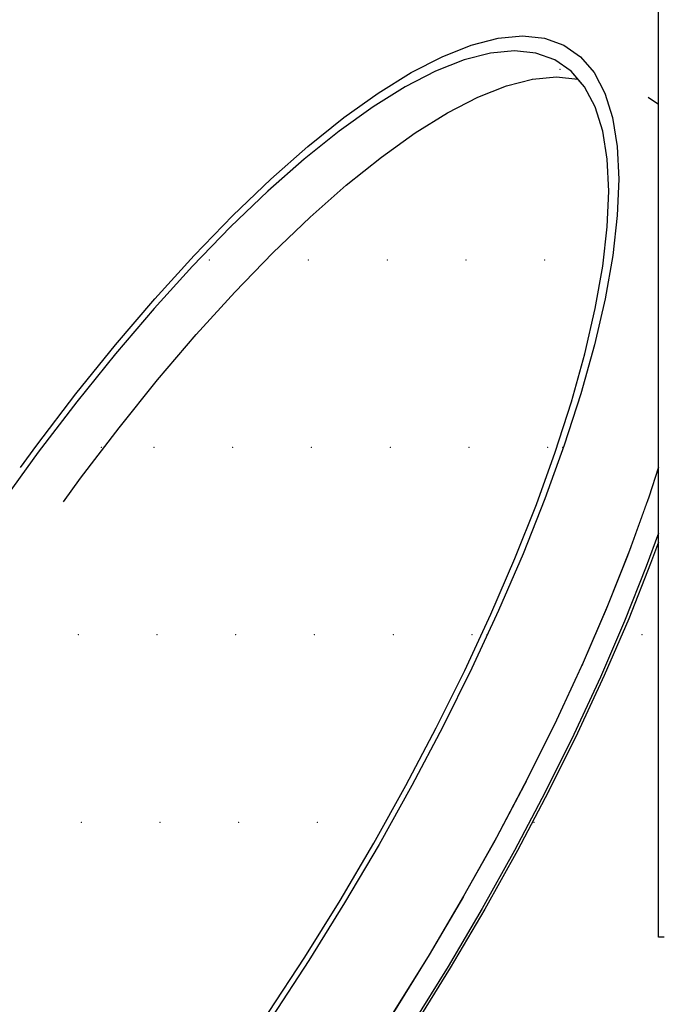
# Model space of a CAD drawing. Header units: millimetres. Extents: x 1798021 to 1815325, y -2500 to 6534.
# Tile 53 of 98: x 1805703 to 1805777, y 4915 to 5029. Entities that reach past the tile are written whole.
import ezdxf

# ---------------------------------------------------------------- set-up
doc = ezdxf.new("R2010")
doc.units = ezdxf.units.MM
doc.header["$MEASUREMENT"] = 0
doc.linetypes.add('Wipeout_Contour', pattern=[1000, 0, -1000])
for name, color, linetype in [('3 - SVĚTLA.3D', 7, 'Continuous'), ('4 - PRVKY ZÁMEČNICKÉ.3D', 7, 'Continuous'), ('Nové_4 - ZDIVO - STĚNY NENOSNÉ.3D', 7, 'Continuous'), ('Nové_Výplně - Povrchové', 7, 'Continuous'), ('Výplně - Povrchové', 7, 'Continuous')]:
    doc.layers.add(name, color=color, linetype=linetype)

# ---------------------------------------------------------------- blocks, each defined once
blk = doc.blocks.new('Řez_16', base_point=(1118812.4, 0))
at = {"color": 254, "linetype": 'Wipeout_Contour', "lineweight": 0, "ltscale": 287125239.6871727}
blk.add_wipeout([(1803569.96, 4604.29), (1803525.66, 4536.08), (1803600.03, 4385.91), (1808975.02, 5237.22), (1808974.93, 5239.5), (1808975.11, 5243.28), (1808975.65, 5246.61), (1808976.55, 5249.45), (1808977.79, 5251.81), (1808979.37, 5253.65), (1808981.29, 5254.98), (1808982.91, 5255.98), (1808983.01, 5256.01), (1808983.32, 5256.23), (1809116.02, 5337.76), (1805901.11, 4943.02), (1805926.98, 4927.12), (1805927.29, 4926.9), (1805927.39, 4926.87), (1805929.02, 4925.87), (1805930.93, 4924.54), (1805932.51, 4922.7), (1805933.76, 4920.34), (1805934.65, 4917.5), (1805935.19, 4914.17), (1805935.37, 4910.4), (1805935.2, 4906.19), (1805934.67, 4901.57), (1805933.78, 4896.58), (1805932.55, 4891.24), (1805930.97, 4885.58), (1805929.06, 4879.65), (1805926.84, 4873.47), (1805924.31, 4867.1), (1805921.48, 4860.55), (1805918.39, 4853.88), (1805915.04, 4847.13), (1805911.46, 4840.33), (1805907.67, 4833.54), (1805903.69, 4826.79), (1805899.55, 4820.12), (1805895.27, 4813.57), (1805890.88, 4807.19), (1805886.4, 4801.02), (1805881.87, 4795.08), (1805877.31, 4789.43), (1805872.75, 4784.09), (1805868.22, 4779.1), (1805863.74, 4774.48), (1805859.35, 4770.27), (1805855.07, 4766.49), (1805850.92, 4763.17), (1805846.94, 4760.32), (1805843.14, 4757.97), (1805839.56, 4756.12), (1805836.2, 4754.8), (1805833.1, 4754), (1805830.27, 4753.73), (1805827.74, 4754), (1805825.5, 4754.8), (1805823.88, 4755.8), (1805823.56, 4756.01), (1805823.47, 4756.05), (1805674.54, 4847.55), (1805672.67, 4848.84), (1805672.1, 4849.05), (1805662.34, 4855.05), (1805660.42, 4856.37), (1805658.84, 4858.22), (1805657.6, 4860.57), (1805656.7, 4863.42), (1805656.16, 4866.74), (1805655.98, 4870.52), (1805656.15, 4874.73), (1805656.69, 4879.35), (1805657.57, 4884.34), (1805658.81, 4889.68), (1805660.38, 4895.33), (1805662.29, 4901.27), (1805664.51, 4907.44), (1805667.05, 4913.82), (1805667.25, 4914.3), (1805621.97, 4908.74), (1805623.24, 4906.19), (1805624.91, 4901.57), (1805626.12, 4896.58), (1805626.89, 4891.24), (1805627.19, 4885.58), (1805627.03, 4879.65), (1805626.41, 4873.47), (1805625.34, 4867.1), (1805623.81, 4860.55), (1805621.85, 4853.88), (1805619.46, 4847.13), (1805616.65, 4840.33), (1805613.45, 4833.54), (1805609.87, 4826.79), (1805605.93, 4820.12), (1805601.67, 4813.57), (1805597.1, 4807.19), (1805592.25, 4801.02), (1805587.16, 4795.08), (1805581.86, 4789.43), (1805576.37, 4784.09), (1805570.74, 4779.1), (1805564.99, 4774.48), (1805559.17, 4770.27), (1805553.3, 4766.49), (1805547.43, 4763.17), (1805541.58, 4760.32), (1805535.81, 4757.97), (1805530.13, 4756.12), (1805524.6, 4754.8), (1805519.23, 4754), (1805514.07, 4753.73), (1805509.14, 4754), (1805504.48, 4754.8), (1805500.12, 4756.12), (1805496.08, 4757.97), (1805492.39, 4760.32), (1805491.06, 4761.32), (1805490.88, 4761.47), (1805490.73, 4761.57), (1805369.32, 4853.07), (1805368.26, 4853.98), (1805367.33, 4854.57), (1805359.37, 4860.57), (1805356.05, 4863.42), (1805353.11, 4866.74), (1805350.59, 4870.52), (1805348.49, 4874.73), (1805348.34, 4875.15), (1805203.57, 4857.37), (1805200.87, 4850.4), (1805197.56, 4843.28), (1805193.79, 4836.4), (1805189.59, 4829.78), (1805184.96, 4823.47), (1805179.95, 4817.52), (1805174.59, 4811.95), (1805168.91, 4806.8), (1805162.94, 4802.1), (1805156.72, 4797.89), (1805150.29, 4794.18), (1805143.69, 4791.01), (1805136.96, 4788.38), (1805130.14, 4786.33), (1805123.27, 4784.85), (1805116.4, 4783.95), (1805109.57, 4783.66), (1805102.81, 4783.95), (1805096.18, 4784.85), (1805089.71, 4786.33), (1805083.44, 4788.38), (1805077.41, 4791.01), (1805076.44, 4791.53), (1805076.24, 4791.64), (1805076.2, 4791.66), (1805002.45, 4831.18)], dxfattribs=at).dxf.layer = 'Výplně - Povrchové'
at = {"color": 254, "linetype": 'Wipeout_Contour', "lineweight": 0, "ltscale": 10843146.4861059}
blk.add_wipeout([(1808975.02, 5237.22), (1803600.03, 4385.91), (1803604.58, 4376.71), (1808976.2, 5227.49), (1808975.64, 5230.68), (1808975.1, 5235.29)], dxfattribs=at).dxf.layer = 'Výplně - Povrchové'
blk = doc.blocks.new('Řez_18', base_point=(1118812.4, 0))
at = {"color": 254, "linetype": 'Wipeout_Contour', "lineweight": 0, "ltscale": 25300871.52538005}
blk.add_wipeout([(1805417.15, 5101.08), (1806042.58, 5101.08), (1806042.58, 5061.08), (1805762.58, 5061.08), (1805762.58, 5053.08), (1805786.86, 5053.08), (1805786.86, 5013.21), (1805887.71, 4951.25), (1809123.44, 5348.54), (1809123.44, 5382.19), (1809147.73, 5382.19), (1809147.73, 5390.19), (1808867.73, 5390.19), (1808867.73, 5402.97)], dxfattribs=at).dxf.layer = 'Výplně - Povrchové'
at = {"color": 254, "linetype": 'Wipeout_Contour', "lineweight": 0, "ltscale": 74033708.25456081}
blk.add_wipeout([(1805732.58, 5061.08), (1805462.58, 5061.08), (1805462.58, 5053.08), (1805515.8, 5053.08), (1805515.8, 4993.12), (1805599.72, 4929.87), (1805610.81, 4921.17), (1805614.81, 4917.74), (1805671.9, 4924.75), (1805672.96, 4927.04), (1805676.2, 4933.57), (1805681.21, 4941.73), (1805681.06, 4940.28), (1805681.95, 4930.92), (1805708.03, 4973.38), (1805702.87, 4971.76), (1805698.12, 4969.25), (1805703.09, 4977.34), (1805704.95, 4979.9), (1805709.48, 4985.83), (1805714.04, 4991.49), (1805718.6, 4996.83), (1805723.13, 5001.82), (1805727.61, 5006.44), (1805732, 5010.65), (1805736.28, 5014.42), (1805740.43, 5017.75), (1805744.41, 5020.59), (1805748.21, 5022.95), (1805751.79, 5024.79), (1805755.15, 5026.12), (1805758.25, 5026.92), (1805761.08, 5027.19), (1805763.62, 5026.92), (1805765.85, 5026.12), (1805775.61, 5020.12), (1805776.78, 5019.31), (1805776.78, 5051.08), (1805712.77, 5051.08), (1805712.77, 5053.08), (1805732.58, 5053.08)], dxfattribs=at).dxf.layer = 'Výplně - Povrchové'
blk = doc.blocks.new('Řez_20', base_point=(1118812.4, 0))
at = {"color": 254, "linetype": 'Wipeout_Contour', "lineweight": 0, "ltscale": 412533108.0059386}
blk.add_wipeout([(1800920.22, 500), (1804497.49, 500), (1804497.49, 2600), (1805397.49, 2600), (1805397.49, 500), (1806676.49, 500), (1806676.49, 502.46), (1806976.49, 502.46), (1806976.49, 500), (1809927.49, 500), (1809927.49, 2600), (1810827.49, 2600), (1810827.49, 500), (1812755.49, 500), (1812755.49, 2087.56), (1811335.88, 5601.22), (1810067.73, 5400.37), (1810067.73, 5390.19), (1810003.47, 5390.19), (1809952.96, 5382.19), (1809956.06, 5382.19), (1809956.06, 5304.84), (1809959.69, 5298.21), (1809962.99, 5291.1), (1809965.82, 5283.8), (1809968.14, 5276.36), (1809969.95, 5268.83), (1809971.23, 5261.25), (1809971.98, 5253.67), (1809972.19, 5246.14), (1809971.86, 5238.7), (1809970.99, 5231.4), (1809969.59, 5224.29), (1809967.67, 5217.4), (1809965.23, 5210.78), (1809962.3, 5204.47), (1809958.89, 5198.52), (1809955.02, 5192.95), (1809950.71, 5187.8), (1809946, 5183.11), (1809940.91, 5178.89), (1809935.48, 5175.19), (1809929.73, 5172.01), (1809923.93, 5168.9), (1809923.73, 5168.82), (1809922.48, 5168.13), (1809834.1, 5120.76), (1809834.07, 5120.75), (1809833.86, 5120.63), (1809832.89, 5120.12), (1809826.87, 5117.49), (1809820.6, 5115.43), (1809814.13, 5113.95), (1809807.49, 5113.06), (1809800.74, 5112.76), (1809793.9, 5113.06), (1809787.03, 5113.95), (1809780.16, 5115.43), (1809773.34, 5117.49), (1809766.61, 5120.12), (1809760.01, 5123.29), (1809753.58, 5127), (1809747.36, 5131.21), (1809741.39, 5135.91), (1809735.71, 5141.06), (1809730.35, 5146.63), (1809725.34, 5152.58), (1809720.72, 5158.89), (1809716.51, 5165.5), (1809712.74, 5172.39), (1809709.43, 5179.51), (1809706.61, 5186.81), (1809704.28, 5194.25), (1809702.48, 5201.78), (1809701.19, 5209.36), (1809700.45, 5216.94), (1809700.24, 5224.47), (1809700.57, 5231.91), (1809701.43, 5239.21), (1809702.83, 5246.32), (1809704.76, 5253.21), (1809707.19, 5259.83), (1809710.13, 5266.13), (1809713.54, 5272.09), (1809717.41, 5277.66), (1809721.71, 5282.81), (1809726.42, 5287.5), (1809731.51, 5291.72), (1809736.95, 5295.42), (1809742.7, 5298.6), (1809743.66, 5299.11), (1809743.7, 5299.13), (1809743.91, 5299.24), (1809774.39, 5315.58), (1809774.39, 5353.91), (1809533.29, 5315.72), (1809533.29, 5305.87), (1809535.67, 5302.83), (1809540.24, 5296.45), (1809544.51, 5289.91), (1809548.44, 5283.24), (1809552.02, 5276.49), (1809555.22, 5269.69), (1809558.03, 5262.9), (1809560.42, 5256.14), (1809562.39, 5249.47), (1809563.91, 5242.93), (1809564.99, 5236.55), (1809565.61, 5230.37), (1809565.77, 5224.44), (1809565.46, 5218.79), (1809564.7, 5213.45), (1809563.48, 5208.45), (1809561.82, 5203.84), (1809559.72, 5199.63), (1809557.19, 5195.85), (1809554.26, 5192.53), (1809550.93, 5189.68), (1809542.97, 5183.68), (1809542.04, 5183.09), (1809540.98, 5182.18), (1809419.57, 5090.68), (1809419.42, 5090.58), (1809419.24, 5090.43), (1809417.92, 5089.43), (1809414.22, 5087.08), (1809410.18, 5085.23), (1809405.82, 5083.91), (1809401.16, 5083.11), (1809396.23, 5082.84), (1809391.07, 5083.11), (1809385.71, 5083.91), (1809380.17, 5085.23), (1809374.5, 5087.08), (1809368.72, 5089.43), (1809362.88, 5092.28), (1809357, 5095.6), (1809351.14, 5099.38), (1809345.31, 5103.59), (1809339.56, 5108.2), (1809333.93, 5113.2), (1809328.44, 5118.54), (1809323.14, 5124.19), (1809318.05, 5130.12), (1809313.2, 5136.3), (1809308.63, 5142.68), (1809304.37, 5149.22), (1809300.44, 5155.89), (1809296.86, 5162.65), (1809293.65, 5169.44), (1809290.85, 5176.24), (1809288.45, 5182.99), (1809286.49, 5189.66), (1809284.96, 5196.2), (1809283.89, 5202.58), (1809283.27, 5208.76), (1809283.11, 5214.69), (1809283.42, 5220.35), (1809284.18, 5225.69), (1809285.4, 5230.68), (1809287.06, 5235.29), (1809289.16, 5239.5), (1809291.69, 5243.28), (1809294.62, 5246.6), (1809297.95, 5249.45), (1809299.27, 5250.45), (1809299.43, 5250.55), (1809299.6, 5250.7), (1809346.65, 5286.16), (1809231.35, 5267.9), (1809233.99, 5262.9), (1809237.34, 5256.14), (1809240.43, 5249.47), (1809243.26, 5242.93), (1809245.79, 5236.55), (1809248.01, 5230.37), (1809249.92, 5224.44), (1809251.5, 5218.79), (1809252.73, 5213.45), (1809253.62, 5208.45), (1809254.15, 5203.84), (1809254.32, 5199.63), (1809254.14, 5195.85), (1809253.6, 5192.53), (1809252.71, 5189.68), (1809251.46, 5187.33), (1809249.88, 5185.48), (1809247.97, 5184.16), (1809238.2, 5178.16), (1809237.63, 5177.95), (1809235.76, 5176.66), (1809086.83, 5085.16), (1809086.74, 5085.12), (1809086.43, 5084.91), (1809084.8, 5083.91), (1809082.57, 5083.11), (1809080.03, 5082.84), (1809077.2, 5083.11), (1809074.1, 5083.91), (1809070.74, 5085.23), (1809067.16, 5087.08), (1809063.36, 5089.43), (1809059.38, 5092.28), (1809055.23, 5095.6), (1809050.95, 5099.38), (1809046.56, 5103.59), (1809042.08, 5108.2), (1809037.55, 5113.2), (1809032.99, 5118.54), (1809028.43, 5124.19), (1809023.9, 5130.12), (1809019.42, 5136.3), (1809015.03, 5142.68), (1809010.75, 5149.22), (1809006.61, 5155.89), (1809002.63, 5162.65), (1808998.84, 5169.44), (1808995.26, 5176.24), (1808991.91, 5182.99), (1808988.82, 5189.66), (1808986, 5196.2), (1808983.46, 5202.58), (1808981.24, 5208.76), (1808979.33, 5214.69), (1808977.76, 5220.35), (1808976.52, 5225.69), (1808976.2, 5227.49), (1803604.58, 4376.71)], dxfattribs=at).dxf.layer = 'Nové_Výplně - Povrchové'
blk = doc.blocks.new('Řez_56', base_point=(1118812.4, 0))
at = {"color": 254, "linetype": 'Wipeout_Contour', "lineweight": 0, "ltscale": 10844884.70980289}
blk.add_wipeout([(1803582.48, 5031.92), (1803573.7, 5017.57), (1803606.61, 4952.52), (1811334.5, 5628.62), (1811372.6, 5699.87), (1811367.29, 5713)], dxfattribs=at).dxf.layer = 'Výplně - Povrchové'
at = {"color": 254, "linetype": 'Wipeout_Contour', "lineweight": 0, "ltscale": 7229912.499028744}
blk.add_wipeout([(1811334.5, 5628.62), (1803606.61, 4952.52), (1803611.38, 4943.1), (1811328.98, 5618.3)], dxfattribs=at).dxf.layer = 'Výplně - Povrchové'
blk = doc.blocks.new('Řez_63', base_point=(1118812.4, 0))
at = {"color": 254, "linetype": 'Wipeout_Contour', "lineweight": 0, "ltscale": 9028897.128170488}
blk.add_wipeout([(1805765.85, 5026.12), (1805767.76, 5024.79), (1805776.78, 5019.25), (1805776.78, 5019.31), (1805775.61, 5020.12)], dxfattribs=at).dxf.layer = 'Výplně - Povrchové'
at = {"color": 254, "linetype": 'Wipeout_Contour', "lineweight": 0, "ltscale": 7223118.415537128}
blk.add_wipeout([(1805776.78, 5019.25), (1805767.76, 5024.79), (1805769.35, 5022.95), (1805776.78, 5018.38)], dxfattribs=at).dxf.layer = 'Výplně - Povrchové'
at = {"color": 254, "linetype": 'Wipeout_Contour', "lineweight": 0, "ltscale": 7223089.224668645}
blk.add_wipeout([(1805764.81, 5024.41), (1805762.63, 5025.19), (1805767.44, 5022.23), (1805766.69, 5023.11)], dxfattribs=at).dxf.layer = 'Výplně - Povrchové'
at = {"color": 254, "linetype": 'Wipeout_Contour', "lineweight": 0, "ltscale": 7223121.231435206}
blk.add_wipeout([(1805776.78, 5018.38), (1805769.35, 5022.95), (1805770.59, 5020.59), (1805776.78, 5016.79)], dxfattribs=at).dxf.layer = 'Výplně - Povrchové'
at = {"color": 254, "linetype": 'Wipeout_Contour', "lineweight": 0, "ltscale": 9028857.133584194}
blk.add_wipeout([(1805760.14, 5025.45), (1805765.02, 5022.45), (1805767.47, 5022.2), (1805767.44, 5022.23), (1805762.63, 5025.19)], dxfattribs=at).dxf.layer = 'Výplně - Povrchové'
at = {"color": 254, "linetype": 'Wipeout_Contour', "lineweight": 0, "ltscale": 7223123.365927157}
blk.add_wipeout([(1805776.78, 5016.79), (1805770.59, 5020.59), (1805771.48, 5017.75), (1805776.78, 5014.49)], dxfattribs=at).dxf.layer = 'Výplně - Povrchové'
at = {"color": 254, "linetype": 'Wipeout_Contour', "lineweight": 0, "ltscale": 7223072.726567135}
blk.add_wipeout([(1805760.14, 5025.45), (1805757.37, 5025.19), (1805762.25, 5022.19), (1805765.02, 5022.45)], dxfattribs=at).dxf.layer = 'Výplně - Povrchové'
at = {"color": 254, "linetype": 'Wipeout_Contour', "lineweight": 0, "ltscale": 7223124.811417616}
blk.add_wipeout([(1805776.78, 5014.49), (1805771.48, 5017.75), (1805772.02, 5014.42), (1805776.78, 5011.5)], dxfattribs=at).dxf.layer = 'Výplně - Povrchové'
at = {"color": 254, "linetype": 'Wipeout_Contour', "lineweight": 0, "ltscale": 7223061.100283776}
blk.add_wipeout([(1805754.33, 5024.41), (1805759.21, 5021.41), (1805762.25, 5022.19), (1805757.37, 5025.19)], dxfattribs=at).dxf.layer = 'Výplně - Povrchové'
at = {"color": 254, "linetype": 'Wipeout_Contour', "lineweight": 0, "ltscale": 7223125.560666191}
blk.add_wipeout([(1805772.02, 5014.42), (1805772.21, 5010.65), (1805776.78, 5007.84), (1805776.78, 5011.5)], dxfattribs=at).dxf.layer = 'Výplně - Povrchové'
at = {"color": 254, "linetype": 'Wipeout_Contour', "lineweight": 0, "ltscale": 7223048.43852183}
blk.add_wipeout([(1805751.04, 5023.11), (1805755.92, 5020.11), (1805759.21, 5021.41), (1805754.33, 5024.41)], dxfattribs=at).dxf.layer = 'Výplně - Povrchové'
at = {"color": 254, "linetype": 'Wipeout_Contour', "lineweight": 0, "ltscale": 7223125.526502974}
blk.add_wipeout([(1805772.03, 5006.44), (1805776.78, 5003.52), (1805776.78, 5007.84), (1805772.21, 5010.65)], dxfattribs=at).dxf.layer = 'Výplně - Povrchové'
at = {"color": 254, "linetype": 'Wipeout_Contour', "lineweight": 0, "ltscale": 7223034.819349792}
blk.add_wipeout([(1805751.04, 5023.11), (1805747.53, 5021.3), (1805752.41, 5018.3), (1805755.92, 5020.11)], dxfattribs=at).dxf.layer = 'Výplně - Povrchové'
at = {"color": 254, "linetype": 'Wipeout_Contour', "lineweight": 0, "ltscale": 7223124.705295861}
blk.add_wipeout([(1805772.03, 5006.44), (1805771.5, 5001.82), (1805776.78, 4998.58), (1805776.78, 5003.52)], dxfattribs=at).dxf.layer = 'Výplně - Povrchové'
at = {"color": 254, "linetype": 'Wipeout_Contour', "lineweight": 0, "ltscale": 7223020.326736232}
blk.add_wipeout([(1805743.81, 5018.99), (1805748.69, 5015.99), (1805752.41, 5018.3), (1805747.53, 5021.3)], dxfattribs=at).dxf.layer = 'Výplně - Povrchové'
at = {"color": 254, "linetype": 'Wipeout_Contour', "lineweight": 0, "ltscale": 7223123.188468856}
blk.add_wipeout([(1805770.61, 4996.83), (1805776.78, 4993.04), (1805776.78, 4998.58), (1805771.5, 5001.82)], dxfattribs=at).dxf.layer = 'Výplně - Povrchové'
at = {"color": 254, "linetype": 'Wipeout_Contour', "lineweight": 0, "ltscale": 7223005.050044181}
blk.add_wipeout([(1805743.81, 5018.99), (1805739.9, 5016.2), (1805744.79, 5013.2), (1805748.69, 5015.99)], dxfattribs=at).dxf.layer = 'Výplně - Povrchové'
at = {"color": 254, "linetype": 'Wipeout_Contour', "lineweight": 0, "ltscale": 7223120.983901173}
blk.add_wipeout([(1805769.38, 4991.49), (1805776.78, 4986.94), (1805776.78, 4993.04), (1805770.61, 4996.83)], dxfattribs=at).dxf.layer = 'Výplně - Povrchové'
at = {"color": 254, "linetype": 'Wipeout_Contour', "lineweight": 0, "ltscale": 7222989.08346119}
blk.add_wipeout([(1805735.84, 5012.95), (1805740.72, 5009.95), (1805744.79, 5013.2), (1805739.9, 5016.2)], dxfattribs=at).dxf.layer = 'Výplně - Povrchové'
at = {"color": 254, "linetype": 'Wipeout_Contour', "lineweight": 0, "ltscale": 7223118.099655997}
blk.add_wipeout([(1805767.8, 4985.83), (1805776.78, 4980.32), (1805776.78, 4986.94), (1805769.38, 4991.49)], dxfattribs=at).dxf.layer = 'Výplně - Povrchové'
at = {"color": 254, "linetype": 'Wipeout_Contour', "lineweight": 0, "ltscale": 7222972.525438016}
blk.add_wipeout([(1805735.84, 5012.95), (1805731.64, 5009.25), (1805736.53, 5006.25), (1805740.72, 5009.95)], dxfattribs=at).dxf.layer = 'Výplně - Povrchové'
at = {"color": 254, "linetype": 'Wipeout_Contour', "lineweight": 0, "ltscale": 9028896.674530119}
blk.add_wipeout([(1805767.8, 4985.83), (1805765.9, 4979.9), (1805775.66, 4973.9), (1805776.78, 4977.37), (1805776.78, 4980.32)], dxfattribs=at).dxf.layer = 'Výplně - Povrchové'
at = {"color": 254, "linetype": 'Wipeout_Contour', "lineweight": 0, "ltscale": 7222955.47807286}
blk.add_wipeout([(1805731.64, 5009.25), (1805727.34, 5005.12), (1805732.22, 5002.12), (1805736.53, 5006.25)], dxfattribs=at).dxf.layer = 'Výplně - Povrchové'
at = {"color": 254, "linetype": 'Wipeout_Contour', "lineweight": 0, "ltscale": 7223106.069117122}
blk.add_wipeout([(1805765.9, 4979.9), (1805763.67, 4973.72), (1805773.44, 4967.72), (1805775.66, 4973.9)], dxfattribs=at).dxf.layer = 'Výplně - Povrchové'
at = {"color": 254, "linetype": 'Wipeout_Contour', "lineweight": 0, "ltscale": 7222938.04647874}
blk.add_wipeout([(1805727.34, 5005.12), (1805722.95, 5000.6), (1805727.83, 4997.6), (1805732.22, 5002.12)], dxfattribs=at).dxf.layer = 'Výplně - Povrchové'
at = {"color": 254, "linetype": 'Wipeout_Contour', "lineweight": 0, "ltscale": 7223131.916401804}
blk.add_wipeout([(1805775.66, 4973.9), (1805775.45, 4973.32), (1805776.78, 4972.5), (1805776.78, 4977.37)], dxfattribs=at).dxf.layer = 'Výplně - Povrchové'
at = {"color": 254, "linetype": 'Wipeout_Contour', "lineweight": 0, "ltscale": 7223096.484642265}
blk.add_wipeout([(1805761.14, 4967.35), (1805770.91, 4961.35), (1805773.44, 4967.72), (1805763.67, 4973.72)], dxfattribs=at).dxf.layer = 'Výplně - Povrchové'
at = {"color": 254, "linetype": 'Wipeout_Contour', "lineweight": 0, "ltscale": 7222920.33813707}
blk.add_wipeout([(1805718.51, 4995.7), (1805723.39, 4992.7), (1805727.83, 4997.6), (1805722.95, 5000.6)], dxfattribs=at).dxf.layer = 'Výplně - Povrchové'
at = {"color": 254, "linetype": 'Wipeout_Contour', "lineweight": 0, "ltscale": 10834691.79901271}
blk.add_wipeout([(1805773.44, 4967.72), (1805773.23, 4967.21), (1805775.38, 4965.89), (1805776.78, 4969.76), (1805776.78, 4972.5), (1805775.45, 4973.32)], dxfattribs=at).dxf.layer = 'Výplně - Povrchové'
at = {"color": 254, "linetype": 'Wipeout_Contour', "lineweight": 0, "ltscale": 7223085.706768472}
blk.add_wipeout([(1805761.14, 4967.35), (1805758.32, 4960.8), (1805768.08, 4954.8), (1805770.91, 4961.35)], dxfattribs=at).dxf.layer = 'Výplně - Povrchové'
at = {"color": 254, "linetype": 'Wipeout_Contour', "lineweight": 0, "ltscale": 7222902.462237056}
blk.add_wipeout([(1805714.04, 4990.47), (1805718.92, 4987.47), (1805723.39, 4992.7), (1805718.51, 4995.7)], dxfattribs=at).dxf.layer = 'Výplně - Povrchové'
at = {"color": 254, "linetype": 'Wipeout_Contour', "lineweight": 0, "ltscale": 7223073.801951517}
blk.add_wipeout([(1805758.32, 4960.8), (1805755.22, 4954.13), (1805764.99, 4948.13), (1805768.08, 4954.8)], dxfattribs=at).dxf.layer = 'Výplně - Povrchové'
at = {"color": 254, "linetype": 'Wipeout_Contour', "lineweight": 0, "ltscale": 7222884.529001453}
blk.add_wipeout([(1805709.57, 4984.93), (1805714.46, 4981.93), (1805718.92, 4987.47), (1805714.04, 4990.47)], dxfattribs=at).dxf.layer = 'Výplně - Povrchové'
at = {"color": 254, "linetype": 'Wipeout_Contour', "lineweight": 0, "ltscale": 7223060.843594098}
blk.add_wipeout([(1805755.22, 4954.13), (1805751.88, 4947.38), (1805761.64, 4941.38), (1805764.99, 4948.13)], dxfattribs=at).dxf.layer = 'Výplně - Povrchové'
at = {"color": 254, "linetype": 'Wipeout_Contour', "lineweight": 0, "ltscale": 7222866.6490066}
blk.add_wipeout([(1805709.57, 4984.93), (1805705.13, 4979.11), (1805710.01, 4976.11), (1805714.46, 4981.93)], dxfattribs=at).dxf.layer = 'Výplně - Povrchové'
at = {"color": 254, "linetype": 'Wipeout_Contour', "lineweight": 0, "ltscale": 7223046.911592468}
blk.add_wipeout([(1805751.88, 4947.38), (1805748.29, 4940.58), (1805758.06, 4934.58), (1805761.64, 4941.38)], dxfattribs=at).dxf.layer = 'Výplně - Povrchové'
at = {"color": 254, "linetype": 'Wipeout_Contour', "lineweight": 0, "ltscale": 9028561.070445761}
blk.add_wipeout([(1805705.13, 4979.11), (1805700.75, 4973.06), (1805702.87, 4971.76), (1805708.03, 4973.38), (1805710.01, 4976.11)], dxfattribs=at).dxf.layer = 'Výplně - Povrchové'
at = {"color": 254, "linetype": 'Wipeout_Contour', "lineweight": 0, "ltscale": 7223032.091843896}
blk.add_wipeout([(1805748.29, 4940.58), (1805744.5, 4933.79), (1805754.27, 4927.79), (1805758.06, 4934.58)], dxfattribs=at).dxf.layer = 'Výplně - Povrchové'
at = {"color": 254, "linetype": 'Wipeout_Contour', "lineweight": 0, "ltscale": 7223016.475717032}
blk.add_wipeout([(1805744.5, 4933.79), (1805740.52, 4927.04), (1805750.29, 4921.04), (1805754.27, 4927.79)], dxfattribs=at).dxf.layer = 'Výplně - Povrchové'
at = {"color": 254, "linetype": 'Wipeout_Contour', "lineweight": 0, "ltscale": 7223000.159488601}
blk.add_wipeout([(1805740.52, 4927.04), (1805736.38, 4920.37), (1805746.15, 4914.37), (1805750.29, 4921.04)], dxfattribs=at).dxf.layer = 'Výplně - Povrchové'
at = {"color": 254, "linetype": 'Wipeout_Contour', "lineweight": 0, "ltscale": 7222983.243749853}
blk.add_wipeout([(1805736.38, 4920.37), (1805732.1, 4913.82), (1805741.87, 4907.82), (1805746.15, 4914.37)], dxfattribs=at).dxf.layer = 'Výplně - Povrchové'
at = {"color": 254, "linetype": 'Wipeout_Contour', "lineweight": 0, "ltscale": 265441359.3265396}
blk.add_wipeout([(1805656.15, 4874.73), (1805655.98, 4870.52), (1805656.16, 4866.74), (1805656.7, 4863.42), (1805657.6, 4860.57), (1805658.84, 4858.22), (1805660.42, 4856.37), (1805662.34, 4855.05), (1805664.57, 4854.25), (1805667.11, 4853.98), (1805669.94, 4854.25), (1805673.04, 4855.05), (1805676.39, 4856.37), (1805679.98, 4858.22), (1805683.77, 4860.57), (1805687.76, 4863.42), (1805691.9, 4866.74), (1805696.18, 4870.52), (1805700.58, 4874.73), (1805705.05, 4879.35), (1805709.59, 4884.34), (1805714.15, 4889.68), (1805718.71, 4895.33), (1805723.24, 4901.27), (1805727.71, 4907.44), (1805732.1, 4913.82), (1805736.38, 4920.37), (1805740.52, 4927.04), (1805744.5, 4933.79), (1805748.29, 4940.58), (1805751.88, 4947.38), (1805755.22, 4954.13), (1805758.32, 4960.8), (1805761.14, 4967.35), (1805763.67, 4973.72), (1805765.9, 4979.9), (1805767.8, 4985.83), (1805769.38, 4991.49), (1805770.61, 4996.83), (1805771.5, 5001.82), (1805772.03, 5006.44), (1805772.21, 5010.65), (1805772.02, 5014.42), (1805771.48, 5017.75), (1805770.59, 5020.59), (1805769.35, 5022.95), (1805767.76, 5024.79), (1805765.85, 5026.12), (1805763.62, 5026.92), (1805761.08, 5027.19), (1805758.25, 5026.92), (1805755.15, 5026.12), (1805751.79, 5024.79), (1805748.21, 5022.95), (1805744.41, 5020.59), (1805740.43, 5017.75), (1805736.28, 5014.42), (1805732, 5010.65), (1805727.61, 5006.44), (1805723.13, 5001.82), (1805718.6, 4996.83), (1805714.04, 4991.49), (1805709.48, 4985.83), (1805704.95, 4979.9), (1805703.09, 4977.34), (1805698.12, 4969.25), (1805700.75, 4973.06), (1805705.13, 4979.11), (1805709.57, 4984.93), (1805714.04, 4990.47), (1805718.51, 4995.7), (1805722.95, 5000.6), (1805727.34, 5005.12), (1805731.64, 5009.25), (1805735.84, 5012.95), (1805739.9, 5016.2), (1805743.81, 5018.99), (1805747.53, 5021.3), (1805751.04, 5023.11), (1805754.33, 5024.41), (1805757.37, 5025.19), (1805760.14, 5025.45), (1805762.63, 5025.19), (1805764.81, 5024.41), (1805766.69, 5023.11), (1805768.24, 5021.3), (1805769.46, 5018.99), (1805770.34, 5016.2), (1805770.87, 5012.95), (1805771.05, 5009.25), (1805770.87, 5005.12), (1805770.35, 5000.6), (1805769.48, 4995.7), (1805768.27, 4990.47), (1805766.73, 4984.93), (1805764.86, 4979.11), (1805762.68, 4973.06), (1805760.2, 4966.81), (1805757.43, 4960.4), (1805754.4, 4953.86), (1805751.12, 4947.24), (1805747.61, 4940.58), (1805743.89, 4933.92), (1805740, 4927.31), (1805735.94, 4920.77), (1805731.74, 4914.36), (1805727.44, 4908.11), (1805723.05, 4902.05), (1805718.61, 4896.24), (1805714.14, 4890.7), (1805709.68, 4885.46), (1805705.23, 4880.57), (1805700.85, 4876.05), (1805696.54, 4871.92), (1805692.35, 4868.22), (1805688.28, 4864.96), (1805684.38, 4862.17), (1805680.66, 4859.87), (1805677.14, 4858.06), (1805673.86, 4856.76), (1805670.82, 4855.97), (1805668.05, 4855.71), (1805665.56, 4855.97), (1805663.37, 4856.76), (1805661.5, 4858.06), (1805659.94, 4859.87), (1805658.73, 4862.17), (1805657.85, 4864.96), (1805657.32, 4868.22), (1805657.14, 4871.92), (1805657.31, 4876.05), (1805657.83, 4880.57), (1805658.7, 4885.46), (1805659.91, 4890.7), (1805661.46, 4896.24), (1805663.32, 4902.05), (1805665.51, 4908.11), (1805667.99, 4914.36), (1805668, 4914.4), (1805667.25, 4914.3), (1805667.05, 4913.82), (1805664.51, 4907.44), (1805662.29, 4901.27), (1805660.38, 4895.33), (1805658.81, 4889.68), (1805657.57, 4884.34), (1805656.69, 4879.35)], dxfattribs=at).dxf.layer = 'Výplně - Povrchové'
at = {"color": 254, "linetype": 'Wipeout_Contour', "lineweight": 0, "ltscale": 131817880.1475855}
blk.add_wipeout([(1805662.02, 4868.92), (1805662.2, 4865.22), (1805662.73, 4861.96), (1805663.61, 4859.17), (1805664.83, 4856.87), (1805665.6, 4855.97), (1805668.05, 4855.71), (1805670.82, 4855.97), (1805673.86, 4856.76), (1805677.14, 4858.06), (1805680.66, 4859.87), (1805684.38, 4862.17), (1805688.28, 4864.96), (1805692.35, 4868.22), (1805696.54, 4871.92), (1805700.85, 4876.05), (1805705.23, 4880.57), (1805709.68, 4885.46), (1805714.14, 4890.7), (1805718.61, 4896.24), (1805723.05, 4902.05), (1805727.44, 4908.11), (1805731.74, 4914.36), (1805735.94, 4920.77), (1805740, 4927.31), (1805743.89, 4933.92), (1805747.61, 4940.58), (1805751.12, 4947.24), (1805754.4, 4953.86), (1805757.43, 4960.4), (1805760.2, 4966.81), (1805762.68, 4973.06), (1805764.86, 4979.11), (1805766.73, 4984.93), (1805768.27, 4990.47), (1805769.48, 4995.7), (1805770.35, 5000.6), (1805770.87, 5005.12), (1805771.05, 5009.25), (1805770.87, 5012.95), (1805770.34, 5016.2), (1805769.46, 5018.99), (1805768.24, 5021.3), (1805767.47, 5022.2), (1805765.02, 5022.45), (1805762.25, 5022.19), (1805759.21, 5021.41), (1805755.92, 5020.11), (1805752.41, 5018.3), (1805748.69, 5015.99), (1805744.79, 5013.2), (1805740.72, 5009.95), (1805736.53, 5006.25), (1805732.22, 5002.12), (1805727.83, 4997.6), (1805723.39, 4992.7), (1805718.92, 4987.47), (1805714.46, 4981.93), (1805710.01, 4976.11), (1805708.03, 4973.38), (1805681.95, 4930.92), (1805679.34, 4925.66), (1805701.06, 4928.33), (1805694.5, 4917.65), (1805674.52, 4915.2), (1805672.87, 4911.36), (1805670.39, 4905.11), (1805668.21, 4899.05), (1805666.34, 4893.24), (1805664.79, 4887.7), (1805663.58, 4882.46), (1805662.72, 4877.57), (1805662.19, 4873.05)], dxfattribs=at).dxf.layer = 'Výplně - Povrchové'
at = {"layer": '3 - SVĚTLA.3D', "color": 181, "linetype": 'Continuous', "lineweight": 30, "true_color": 0x9e3eff}
for p, q in [((1805704.95, 4979.9), (1805709.48, 4985.83)), ((1805709.57, 4984.93), (1805705.13, 4979.11)), ((1805705.13, 4979.11), (1805700.75, 4973.06)), ((1805703.09, 4977.34), (1805704.95, 4979.9)), ((1805708.03, 4973.38), (1805710.01, 4976.11))]:
    blk.add_line(p, q, dxfattribs=at)
at = {"color": 254, "linetype": 'Wipeout_Contour', "lineweight": 0, "ltscale": 9028897.671113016}
blk.add_wipeout([(1805770.91, 4961.35), (1805770.72, 4960.91), (1805772.88, 4959.58), (1805775.38, 4965.89), (1805773.23, 4967.21)], dxfattribs=at).dxf.layer = 'Výplně - Povrchové'
at = {"color": 254, "linetype": 'Wipeout_Contour', "lineweight": 0, "ltscale": 5417349.425455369}
blk.add_wipeout([(1805776.78, 4968.72), (1805775.88, 4966.22), (1805776.78, 4965.67)], dxfattribs=at).dxf.layer = 'Výplně - Povrchové'
at = {"color": 254, "linetype": 'Wipeout_Contour', "lineweight": 0, "ltscale": 9028884.1465225}
blk.add_wipeout([(1805768.08, 4954.8), (1805767.91, 4954.43), (1805770.08, 4953.1), (1805772.88, 4959.58), (1805770.72, 4960.91)], dxfattribs=at).dxf.layer = 'Výplně - Povrchové'
at = {"color": 254, "linetype": 'Wipeout_Contour', "lineweight": 0, "ltscale": 7223129.317058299}
blk.add_wipeout([(1805773.35, 4959.85), (1805776.78, 4957.74), (1805776.78, 4965.67), (1805775.88, 4966.22)], dxfattribs=at).dxf.layer = 'Výplně - Povrchové'
at = {"color": 254, "linetype": 'Wipeout_Contour', "lineweight": 0, "ltscale": 9028869.238033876}
blk.add_wipeout([(1805764.84, 4947.83), (1805767.02, 4946.5), (1805770.08, 4953.1), (1805767.91, 4954.43), (1805764.99, 4948.13)], dxfattribs=at).dxf.layer = 'Výplně - Povrchové'
at = {"color": 254, "linetype": 'Wipeout_Contour', "lineweight": 0, "ltscale": 7223124.170227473}
blk.add_wipeout([(1805773.35, 4959.85), (1805770.53, 4953.3), (1805776.78, 4949.46), (1805776.78, 4957.74)], dxfattribs=at).dxf.layer = 'Výplně - Povrchové'
at = {"color": 254, "linetype": 'Wipeout_Contour', "lineweight": 0, "ltscale": 9028853.036881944}
blk.add_wipeout([(1805761.52, 4941.15), (1805763.7, 4939.81), (1805767.02, 4946.5), (1805764.84, 4947.83), (1805761.64, 4941.38)], dxfattribs=at).dxf.layer = 'Výplně - Povrchové'
at = {"color": 254, "linetype": 'Wipeout_Contour', "lineweight": 0, "ltscale": 7223118.291865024}
blk.add_wipeout([(1805770.53, 4953.3), (1805767.43, 4946.63), (1805776.78, 4940.89), (1805776.78, 4949.46)], dxfattribs=at).dxf.layer = 'Výplně - Povrchové'
at = {"color": 254, "linetype": 'Wipeout_Contour', "lineweight": 0, "ltscale": 9028835.642490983}
blk.add_wipeout([(1805757.97, 4934.43), (1805760.16, 4933.08), (1805763.7, 4939.81), (1805761.52, 4941.15), (1805758.06, 4934.58)], dxfattribs=at).dxf.layer = 'Výplně - Povrchové'
at = {"color": 254, "linetype": 'Wipeout_Contour', "lineweight": 0, "ltscale": 7223111.832469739}
blk.add_wipeout([(1805767.43, 4946.63), (1805764.08, 4939.88), (1805776.78, 4932.08), (1805776.78, 4940.89)], dxfattribs=at).dxf.layer = 'Výplně - Povrchové'
at = {"color": 254, "linetype": 'Wipeout_Contour', "lineweight": 0, "ltscale": 9028817.16181854}
blk.add_wipeout([(1805754.22, 4927.7), (1805756.41, 4926.36), (1805760.16, 4933.08), (1805757.97, 4934.43), (1805754.27, 4927.79)], dxfattribs=at).dxf.layer = 'Výplně - Povrchové'
at = {"color": 254, "linetype": 'Wipeout_Contour', "lineweight": 0, "ltscale": 7223104.861553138}
blk.add_wipeout([(1805764.08, 4939.88), (1805760.5, 4933.08), (1805776.78, 4923.08), (1805776.78, 4932.08)], dxfattribs=at).dxf.layer = 'Výplně - Povrchové'
at = {"color": 254, "linetype": 'Wipeout_Contour', "lineweight": 0, "ltscale": 9028797.708662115}
blk.add_wipeout([(1805750.28, 4921.02), (1805752.47, 4919.67), (1805756.41, 4926.36), (1805754.22, 4927.7), (1805750.29, 4921.04)], dxfattribs=at).dxf.layer = 'Výplně - Povrchové'
at = {"color": 254, "linetype": 'Wipeout_Contour', "lineweight": 0, "ltscale": 9029206.447688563}
blk.add_wipeout([(1805786.86, 4923.08), (1805776.78, 4923.08), (1805909.43, 4841.58), (1805913.01, 4848.38), (1805786.86, 4925.88)], dxfattribs=at).dxf.layer = 'Výplně - Povrchové'
at = {"color": 254, "linetype": 'Wipeout_Contour', "lineweight": 0, "ltscale": 7223024.06348265}
blk.add_wipeout([(1805750.28, 4921.02), (1805746.18, 4914.41), (1805748.37, 4913.07), (1805752.47, 4919.67)], dxfattribs=at).dxf.layer = 'Výplně - Povrchové'
at = {"color": 254, "linetype": 'Wipeout_Contour', "lineweight": 0, "ltscale": 7223358.693213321}
blk.add_wipeout([(1805756.71, 4926.29), (1805905.63, 4834.79), (1805909.43, 4841.58), (1805760.5, 4933.08)], dxfattribs=at).dxf.layer = 'Výplně - Povrchové'
at = {"color": 254, "linetype": 'Wipeout_Contour', "lineweight": 0, "ltscale": 7223343.077842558}
blk.add_wipeout([(1805752.73, 4919.54), (1805901.66, 4828.04), (1805905.63, 4834.79), (1805756.71, 4926.29)], dxfattribs=at).dxf.layer = 'Výplně - Povrchové'
at = {"color": 254, "linetype": 'Wipeout_Contour', "lineweight": 0, "ltscale": 7223326.762363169}
blk.add_wipeout([(1805752.73, 4919.54), (1805748.59, 4912.87), (1805897.51, 4821.37), (1805901.66, 4828.04)], dxfattribs=at).dxf.layer = 'Výplně - Povrchové'
at = {"color": 254, "linetype": 'Wipeout_Contour', "lineweight": 0, "ltscale": 108343871.1714511}
blk.add_wipeout([(1805672.67, 4848.84), (1805674.54, 4847.55), (1805676.78, 4846.75), (1805679.32, 4846.48), (1805682.14, 4846.75), (1805685.24, 4847.55), (1805688.6, 4848.87), (1805692.18, 4850.72), (1805695.98, 4853.07), (1805699.96, 4855.92), (1805704.11, 4859.24), (1805708.39, 4863.02), (1805712.78, 4867.23), (1805717.26, 4871.85), (1805721.79, 4876.84), (1805726.35, 4882.18), (1805730.91, 4887.83), (1805735.44, 4893.77), (1805739.92, 4899.94), (1805744.31, 4906.32), (1805748.59, 4912.87), (1805752.73, 4919.54), (1805756.71, 4926.29), (1805760.5, 4933.08), (1805764.08, 4939.88), (1805767.43, 4946.63), (1805770.53, 4953.3), (1805773.35, 4959.85), (1805775.88, 4966.22), (1805776.78, 4968.72), (1805776.78, 4969.76), (1805775.38, 4965.89), (1805772.88, 4959.58), (1805770.08, 4953.1), (1805767.02, 4946.5), (1805763.7, 4939.81), (1805760.16, 4933.08), (1805756.41, 4926.36), (1805752.47, 4919.67), (1805748.37, 4913.07), (1805744.13, 4906.59), (1805739.78, 4900.27), (1805735.35, 4894.16), (1805730.87, 4888.29), (1805726.35, 4882.69), (1805721.84, 4877.4), (1805717.35, 4872.46), (1805712.92, 4867.89), (1805708.57, 4863.72), (1805704.33, 4859.98), (1805700.23, 4856.69), (1805696.28, 4853.87), (1805692.52, 4851.54), (1805688.97, 4849.72), (1805685.65, 4848.4), (1805682.58, 4847.61), (1805679.78, 4847.35), (1805677.27, 4847.61), (1805675.97, 4848.08), (1805674.34, 4848.25)], dxfattribs=at).dxf.layer = 'Výplně - Povrchové'
at = {"layer": '3 - SVĚTLA.3D', "color": 181, "linetype": 'Continuous', "lineweight": 30, "true_color": 0x9e3eff}
for p, q in [((1805750.29, 4921.04), (1805746.15, 4914.37)), ((1805731.74, 4914.36), (1805735.94, 4920.77)), ((1805736.38, 4920.37), (1805732.1, 4913.82)), ((1805752.47, 4919.67), (1805748.37, 4913.07)), ((1805752.73, 4919.54), (1805748.59, 4912.87))]:
    blk.add_line(p, q, dxfattribs=at)
at = {"layer": '3 - SVĚTLA.3D', "color": 7, "linetype": 'Continuous', "lineweight": 0}
for p in [(1805709.74, 4958), (1805710.09, 4936.34)]:
    blk.add_point(p, dxfattribs=at)
at = {"color": 254, "linetype": 'Wipeout_Contour', "lineweight": 0, "ltscale": 10834574.7268551}
blk.add_wipeout([(1805712.77, 5051.08), (1805776.78, 5051.08), (1805776.78, 4923.08), (1805777.46, 4923.08), (1805777.46, 5053.08), (1805712.77, 5053.08)], dxfattribs=at).dxf.layer = 'Výplně - Povrchové'
at = {"layer": '3 - SVĚTLA.3D', "color": 181, "linetype": 'Continuous', "lineweight": 30, "true_color": 0x9e3eff}
for p, q in [((1805776.78, 4923.08), (1805776.78, 5051.08)), ((1805755.15, 5026.12), (1805758.25, 5026.92)), ((1805758.25, 5026.92), (1805761.08, 5027.19)), ((1805761.08, 5027.19), (1805763.62, 5026.92)), ((1805763.62, 5026.92), (1805765.85, 5026.12)), ((1805751.79, 5024.79), (1805755.15, 5026.12)), ((1805765.85, 5026.12), (1805767.76, 5024.79)), ((1805748.21, 5022.95), (1805751.79, 5024.79)), ((1805757.37, 5025.19), (1805754.33, 5024.41)), ((1805760.14, 5025.45), (1805757.37, 5025.19)), ((1805762.63, 5025.19), (1805760.14, 5025.45)), ((1805764.81, 5024.41), (1805762.63, 5025.19)), ((1805767.76, 5024.79), (1805769.35, 5022.95)), ((1805754.33, 5024.41), (1805751.04, 5023.11)), ((1805766.69, 5023.11), (1805764.81, 5024.41)), ((1805744.41, 5020.59), (1805748.21, 5022.95)), ((1805751.04, 5023.11), (1805747.53, 5021.3)), ((1805762.25, 5022.19), (1805765.02, 5022.45)), ((1805765.02, 5022.45), (1805767.47, 5022.2)), ((1805768.24, 5021.3), (1805766.69, 5023.11)), ((1805769.35, 5022.95), (1805770.59, 5020.59)), ((1805747.53, 5021.3), (1805743.81, 5018.99)), ((1805755.92, 5020.11), (1805759.21, 5021.41)), ((1805759.21, 5021.41), (1805762.25, 5022.19)), ((1805769.46, 5018.99), (1805768.24, 5021.3)), ((1805740.43, 5017.75), (1805744.41, 5020.59)), ((1805752.41, 5018.3), (1805755.92, 5020.11)), ((1805770.59, 5020.59), (1805771.48, 5017.75)), ((1805775.61, 5020.12), (1805776.78, 5019.31)), ((1805743.81, 5018.99), (1805739.9, 5016.2)), ((1805770.34, 5016.2), (1805769.46, 5018.99)), ((1805736.28, 5014.42), (1805740.43, 5017.75)), ((1805748.69, 5015.99), (1805752.41, 5018.3)), ((1805771.48, 5017.75), (1805772.02, 5014.42)), ((1805739.9, 5016.2), (1805735.84, 5012.95)), ((1805744.79, 5013.2), (1805748.69, 5015.99)), ((1805770.87, 5012.95), (1805770.34, 5016.2)), ((1805732, 5010.65), (1805736.28, 5014.42)), ((1805772.02, 5014.42), (1805772.21, 5010.65)), ((1805740.72, 5009.95), (1805744.79, 5013.2)), ((1805735.84, 5012.95), (1805731.64, 5009.25)), ((1805771.05, 5009.25), (1805770.87, 5012.95)), ((1805727.61, 5006.44), (1805732, 5010.65)), ((1805736.53, 5006.25), (1805740.72, 5009.95)), ((1805772.21, 5010.65), (1805772.03, 5006.44)), ((1805731.64, 5009.25), (1805727.34, 5005.12)), ((1805770.87, 5005.12), (1805771.05, 5009.25)), ((1805723.13, 5001.82), (1805727.61, 5006.44)), ((1805772.03, 5006.44), (1805771.5, 5001.82)), ((1805732.22, 5002.12), (1805736.53, 5006.25)), ((1805727.34, 5005.12), (1805722.95, 5000.6)), ((1805770.35, 5000.6), (1805770.87, 5005.12)), ((1805718.6, 4996.83), (1805723.13, 5001.82)), ((1805727.83, 4997.6), (1805732.22, 5002.12)), ((1805771.5, 5001.82), (1805770.61, 4996.83)), ((1805722.95, 5000.6), (1805718.51, 4995.7)), ((1805769.48, 4995.7), (1805770.35, 5000.6)), ((1805723.39, 4992.7), (1805727.83, 4997.6)), ((1805714.04, 4991.49), (1805718.6, 4996.83)), ((1805770.61, 4996.83), (1805769.38, 4991.49)), ((1805718.51, 4995.7), (1805714.04, 4990.47)), ((1805768.27, 4990.47), (1805769.48, 4995.7)), ((1805718.92, 4987.47), (1805723.39, 4992.7)), ((1805709.48, 4985.83), (1805714.04, 4991.49)), ((1805714.04, 4990.47), (1805709.57, 4984.93)), ((1805766.73, 4984.93), (1805768.27, 4990.47)), ((1805769.38, 4991.49), (1805767.8, 4985.83)), ((1805714.46, 4981.93), (1805718.92, 4987.47)), ((1805767.8, 4985.83), (1805765.9, 4979.9)), ((1805764.86, 4979.11), (1805766.73, 4984.93)), ((1805710.01, 4976.11), (1805714.46, 4981.93)), ((1805762.68, 4973.06), (1805764.86, 4979.11)), ((1805765.9, 4979.9), (1805763.67, 4973.72)), ((1805776.78, 4977.37), (1805775.66, 4973.9)), ((1805763.67, 4973.72), (1805761.14, 4967.35)), ((1805775.66, 4973.9), (1805773.44, 4967.72)), ((1805760.2, 4966.81), (1805762.68, 4973.06)), ((1805776.78, 4969.76), (1805775.38, 4965.89)), ((1805773.44, 4967.72), (1805770.91, 4961.35)), ((1805776.78, 4968.72), (1805775.88, 4966.22)), ((1805757.43, 4960.4), (1805760.2, 4966.81)), ((1805761.14, 4967.35), (1805758.32, 4960.8)), ((1805775.38, 4965.89), (1805772.88, 4959.58)), ((1805775.88, 4966.22), (1805773.35, 4959.85)), ((1805758.32, 4960.8), (1805755.22, 4954.13)), ((1805770.91, 4961.35), (1805768.08, 4954.8)), ((1805754.4, 4953.86), (1805757.43, 4960.4)), ((1805773.35, 4959.85), (1805770.53, 4953.3)), ((1805772.88, 4959.58), (1805770.08, 4953.1)), ((1805755.22, 4954.13), (1805751.88, 4947.38)), ((1805768.08, 4954.8), (1805764.99, 4948.13)), ((1805751.12, 4947.24), (1805754.4, 4953.86)), ((1805770.08, 4953.1), (1805767.02, 4946.5)), ((1805770.53, 4953.3), (1805767.43, 4946.63)), ((1805747.61, 4940.58), (1805751.12, 4947.24)), ((1805751.88, 4947.38), (1805748.29, 4940.58)), ((1805764.99, 4948.13), (1805761.64, 4941.38)), ((1805767.02, 4946.5), (1805763.7, 4939.81)), ((1805767.43, 4946.63), (1805764.08, 4939.88)), ((1805743.89, 4933.92), (1805747.61, 4940.58)), ((1805748.29, 4940.58), (1805744.5, 4933.79)), ((1805761.64, 4941.38), (1805758.06, 4934.58)), ((1805763.7, 4939.81), (1805760.16, 4933.08)), ((1805764.08, 4939.88), (1805760.5, 4933.08)), ((1805740, 4927.31), (1805743.89, 4933.92)), ((1805744.5, 4933.79), (1805740.52, 4927.04)), ((1805758.06, 4934.58), (1805754.27, 4927.79)), ((1805760.16, 4933.08), (1805756.41, 4926.36)), ((1805760.5, 4933.08), (1805756.71, 4926.29)), ((1805735.94, 4920.77), (1805740, 4927.31)), ((1805740.52, 4927.04), (1805736.38, 4920.37)), ((1805754.27, 4927.79), (1805750.29, 4921.04)), ((1805756.41, 4926.36), (1805752.47, 4919.67)), ((1805756.71, 4926.29), (1805752.73, 4919.54)), ((1805777.46, 4923.08), (1805776.78, 4923.08))]:
    blk.add_line(p, q, dxfattribs=at)
at = {"layer": '3 - SVĚTLA.3D', "color": 7, "linetype": 'Continuous', "lineweight": 0}
for p in [(1805765.4, 5023.32), (1805724.9, 5001.3), (1805736.35, 5001.3), (1805745.45, 5001.3), (1805754.55, 5001.3), (1805763.64, 5001.3), (1805712.4, 4979.65), (1805718.5, 4979.65), (1805727.59, 4979.65), (1805736.69, 4979.65), (1805745.79, 4979.65), (1805754.89, 4979.65), (1805763.99, 4979.65), (1805765.72, 4979.65), (1805718.84, 4958), (1805727.94, 4958), (1805737.04, 4958), (1805746.14, 4958), (1805755.24, 4958), (1805756.97, 4958), (1805774.9, 4958), (1805719.19, 4936.34), (1805728.29, 4936.34), (1805737.39, 4936.34), (1805762.4, 4936.34)]:
    blk.add_point(p, dxfattribs=at)

msp = doc.modelspace()

# ---------------------------------------------------------------- block references
at = {"layer": '4 - PRVKY ZÁMEČNICKÉ.3D', "lineweight": 0}
msp.add_blockref('Řez_16', (1118812.4, 0), dxfattribs=at)

# ---------------------------------------------------------------- next in the draw order: block references
msp.add_blockref('Řez_18', (1118812.4, 0), dxfattribs=at)

# ---------------------------------------------------------------- next in the draw order: block references
at = {"layer": 'Nové_4 - ZDIVO - STĚNY NENOSNÉ.3D', "lineweight": 0}
msp.add_blockref('Řez_20', (1118812.4, 0), dxfattribs=at)

# ---------------------------------------------------------------- next in the draw order: block references
at = {"layer": '4 - PRVKY ZÁMEČNICKÉ.3D', "lineweight": 0}
msp.add_blockref('Řez_56', (1118812.4, 0), dxfattribs=at)

# ---------------------------------------------------------------- next in the draw order: block references
at = {"layer": '3 - SVĚTLA.3D', "lineweight": 0}
msp.add_blockref('Řez_63', (1118812.4, 0), dxfattribs=at)

doc.saveas('drawing.dxf')
